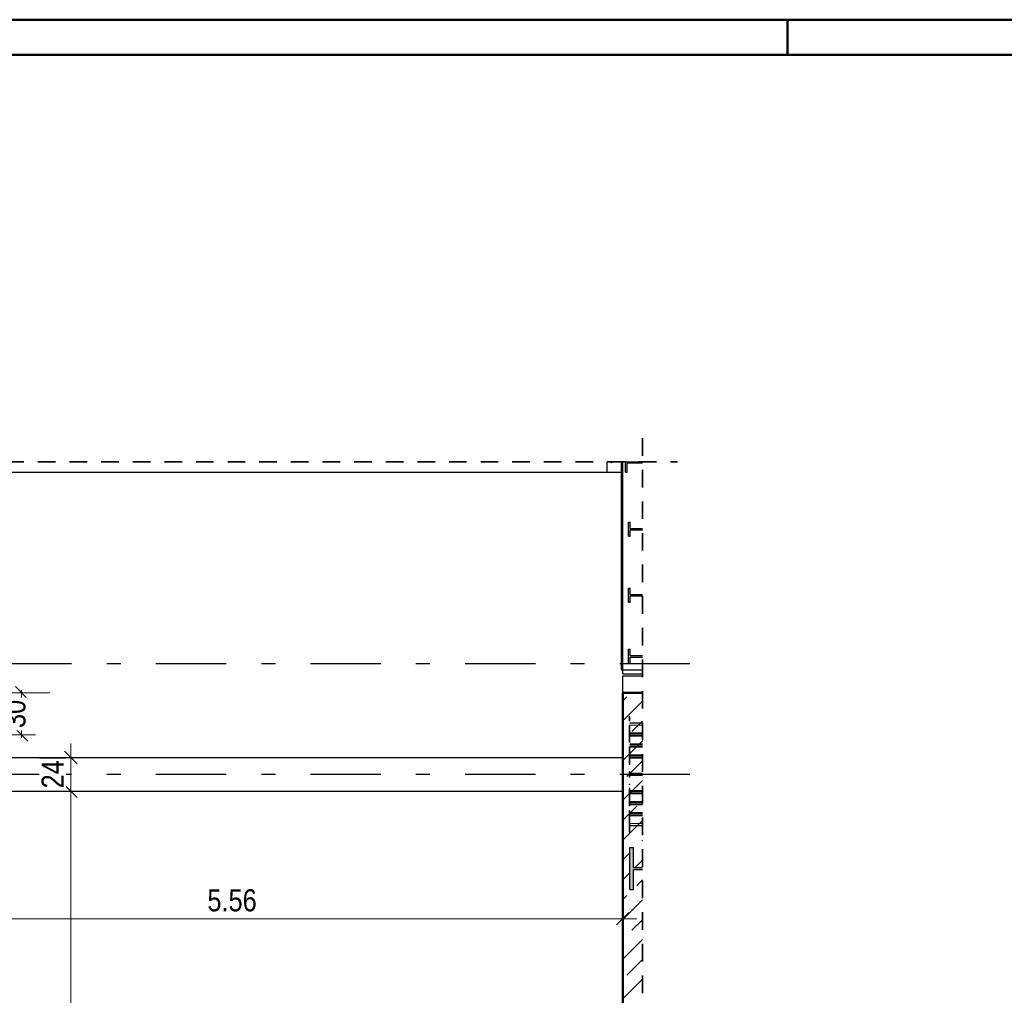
# Model space of a CAD drawing. Header units: millimetres. Extents: x -13 to 146, y -13 to 60.
# Tile 152 of 170: x 55.54 to 62.54, y 35.1 to 42.05. Entities that reach past the tile are written whole.
import ezdxf

# ---------------------------------------------------------------- set-up
doc = ezdxf.new("R2010")
doc.units = ezdxf.units.MM
doc.linetypes.add('DASHDOTX2', pattern=[2, 1, -0.5, 0, -0.5])
doc.linetypes.add('HIDDEN', pattern=[0.375, 0.25, -0.125])
for name, color, linetype, lineweight in [('Achsen', 7, 'Continuous', 20), ('Geschnittene Kanten', 7, 'Continuous', 20), ('Schraffuren', 7, 'Continuous', 20), ('WPG_Lüftung Durchbrüche', 7, 'Continuous', 20)]:
    doc.layers.add(name, color=color, linetype=linetype, lineweight=lineweight)
doc.styles.add('Arial Narrow', font='ARIALN.TTF')
doc.dimstyles.new('Arch_Strakon_dimstyle', dxfattribs={"dimtxt": 11.25, "dimasz": 1, "dimexe": 1.25, "dimexo": 0.0625, "dimgap": 1, "dimtad": 0, "dimdec": 5, "dimzin": 12, "dimdsep": 46, "dimtxsty": 'Arial Narrow', "dimblk": 'Arrowhead_Tick', "dimsah": 1, "dimcen": 0, "dimse1": 1, "dimse2": 1, "dimclrd": 6, "dimclrt": 3, "dimazin": 0, "dimtfac": 1, "dimtdec": 4, "dimtmove": 0, "dimatfit": 3, "dimldrblk": 'NONE', "dimfxl": 1, "dimtvp": 1, "dimtolj": 1, "dimtzin": 0, "dimlwd": 13, "dimarcsym": 2})

# ---------------------------------------------------------------- blocks, each defined once
blk = doc.blocks.new('Arrowhead_Tick')
at = {"color": 0, "linetype": 'Continuous', "lineweight": -2}
for p, q in [((0, 20), (0, -10)), ((-1, 0), (0, 0)), ((10, 0), (0, 0))]:
    blk.add_line(p, q, dxfattribs=at)
at = {"color": 2, "linetype": 'Continuous', "lineweight": 35}
blk.add_line((4.42, 4.42), (-4.42, -4.42), dxfattribs=at)
blk = doc.blocks.new('*D218')
at = {"color": 6, "linetype": 'Continuous', "lineweight": 13}
blk.add_line((54.2776, 35.65), (59.8176, 35.65), dxfattribs=at)
at = {"layer": 'Defpoints', "color": 0}
for p in [(54.2676, 36.7981), (59.8276, 36.7981), (59.8276, 35.65)]:
    blk.add_point(p, dxfattribs=at)
at = {"color": 6, "lineweight": 13, "xscale": 0.01, "yscale": 0.01, "zscale": 0.01}
blk.add_blockref('Arrowhead_Tick', (59.8276, 35.65), dxfattribs=at)
at = {"color": 6, "lineweight": 13, "xscale": 0.01, "yscale": 0.01, "zscale": 0.01, "rotation": 180}
blk.add_blockref('Arrowhead_Tick', (54.2676, 35.65), dxfattribs=at)
at = {"color": 2, "lineweight": 35, "insert": (57.0476, 35.7804), "char_height": 0.1575, "attachment_point": 5, "style": 'Arial Narrow', "bg_fill": 3, "box_fill_scale": 1.1, "bg_fill_color": 256, "bg_fill_true_color": 13158600, "bg_fill_transparency": 0}
blk.add_mtext('\\A1;5.56', dxfattribs=at)
blk = doc.blocks.new('_None')
blk = doc.blocks.new('*D393')
at = {"color": 6, "linetype": 'Continuous', "lineweight": 13}
blk.add_line((55.9, 29.6354), (55.9, 36.5481), dxfattribs=at)
at = {"layer": 'Defpoints', "color": 0}
for p in [(55.9, 36.5581), (59.8276, 36.5581), (59.8275, 29.6254)]:
    blk.add_point(p, dxfattribs=at)
at = {"color": 6, "lineweight": 13, "xscale": 0.01, "yscale": 0.01, "zscale": 0.01}
for p, rotation in [((55.9, 36.5581), 90), ((55.9, 29.6254), 270)]:
    blk.add_blockref('Arrowhead_Tick', p, dxfattribs=dict(at, rotation=rotation))
at = {"color": 2, "lineweight": 35, "insert": (55.7696, 33.0918), "char_height": 0.1575, "attachment_point": 5, "rotation": 90, "style": 'Arial Narrow', "bg_fill": 3, "box_fill_scale": 1.1, "bg_fill_color": 256, "bg_fill_true_color": 13158600, "bg_fill_transparency": 0}
blk.add_mtext('\\A1;6.93{\\A1;\\H.6x;\\S5;}', dxfattribs=at)
blk = doc.blocks.new('*D394')
at = {"color": 6, "linetype": 'Continuous', "lineweight": 13}
blk.add_line((55.9, 36.5681), (55.9, 36.7881), dxfattribs=at)
at = {"layer": 'Defpoints', "color": 0}
for p in [(59.8276, 36.7981), (59.8276, 36.5581)]:
    blk.add_point(p, dxfattribs=at)
at = {"color": 6, "lineweight": 13, "xscale": 0.01, "yscale": 0.01, "zscale": 0.01}
for p, rotation in [((55.9, 36.7981), 90), ((55.9, 36.5581), 270)]:
    blk.add_blockref('Arrowhead_Tick', p, dxfattribs=dict(at, rotation=rotation))
at = {"color": 2, "lineweight": 35, "insert": (55.7709, 36.6781), "char_height": 0.1575, "attachment_point": 5, "rotation": 90, "style": 'Arial Narrow', "bg_fill": 3, "box_fill_scale": 1.1, "bg_fill_color": 256, "bg_fill_true_color": 13158600, "bg_fill_transparency": 0}
blk.add_mtext('\\A1;24', dxfattribs=at)
at = {"layer": 'Defpoints', "color": 0}
blk.add_point((55.9, 36.7981), dxfattribs=at)
blk = doc.blocks.new('*D396')
at = {"color": 6, "linetype": 'Continuous', "lineweight": 13}
for p, q in [((55.55, 37.2681), (55.55, 37.2781)), ((55.55, 36.9581), (55.55, 37.2581)), ((55.55, 36.9481), (55.55, 36.9381))]:
    blk.add_line(p, q, dxfattribs=at)
at = {"layer": 'Defpoints', "color": 0}
for p in [(54.1576, 37.2581), (54.1576, 36.9581)]:
    blk.add_point(p, dxfattribs=at)
at = {"color": 6, "lineweight": 13, "xscale": 0.01, "yscale": 0.01, "zscale": 0.01}
for p, rotation in [((55.55, 37.2581), 270), ((55.55, 36.9581), 90)]:
    blk.add_blockref('Arrowhead_Tick', p, dxfattribs=dict(at, rotation=rotation))
at = {"color": 2, "lineweight": 35, "insert": (55.5, 37.1081), "char_height": 0.1575, "attachment_point": 5, "rotation": 90, "style": 'Arial Narrow', "bg_fill": 3, "box_fill_scale": 1.1, "bg_fill_color": 256, "bg_fill_true_color": 13158600, "bg_fill_transparency": 0}
blk.add_mtext('\\A1;30', dxfattribs=at)
at = {"layer": 'Defpoints', "color": 0}
blk.add_point((55.55, 37.2581), dxfattribs=at)

msp = doc.modelspace()

# ---------------------------------------------------------------- hatches: boundary and pattern name
at = {"layer": 'Schraffuren', "lineweight": 13, "true_color": 0x91ffff}
msp.add_hatch(color=131, dxfattribs=at).paths.add_polyline_path([(59.847552, 38.902943), (59.967552, 38.902943), (59.967552, 38.903139), (59.847552, 38.903139)])
at = {"layer": 'Schraffuren', "lineweight": 13, "true_color": 0x4682b4}
for points in [[(59.967552, 38.894443), (59.967552, 38.902943), (59.847552, 38.902943), (59.847552, 38.827943), (59.859052, 38.827943), (59.859052, 38.894443)], [(59.879251, 38.417593), (59.967552, 38.417593), (59.967552, 38.428593), (59.879251, 38.428593), (59.879251, 38.473093), (59.868251, 38.473093), (59.868251, 38.373093), (59.879251, 38.373093)], [(59.879251, 37.947593), (59.967552, 37.947593), (59.967552, 37.958593), (59.879251, 37.958593), (59.879251, 38.003093), (59.868251, 38.003093), (59.868251, 37.903093), (59.879251, 37.903093)], [(59.879251, 37.512593), (59.967552, 37.512593), (59.967552, 37.523593), (59.879251, 37.523593), (59.879251, 37.568093), (59.868251, 37.568093), (59.868251, 37.468093), (59.879251, 37.468093)], [(59.903545, 36.00109), (59.967552, 36.00109), (59.967552, 36.01509), (59.903545, 36.01509), (59.903545, 36.15809), (59.877545, 36.15809), (59.877545, 35.85809), (59.903545, 35.85809)]]:
    msp.add_hatch(color=145, dxfattribs=at).paths.add_polyline_path(points)
at = {"layer": 'Schraffuren', "lineweight": 13}
h = msp.add_hatch(dxfattribs=at)
h.set_pattern_fill('bB', color=6, scale=0.01, angle=45, style=0, pattern_type=2)
h.set_pattern_definition([(45, (0, 0), (-0.14142136, 0.14142136), [0.15, -0.1]), (45, (-0.07071, 0.07071), (-0.14142136, 0.14142136), [])])
h.paths.add_polyline_path([(59.827545, 22.945723), (59.967552, 22.945723), (59.967552, 36.00109), (59.903545, 36.00109), (59.903545, 35.85809), (59.877545, 35.85809), (59.877545, 36.15809), (59.903545, 36.15809), (59.903545, 36.01509), (59.967552, 36.01509), (59.967552, 37.258093), (59.827545, 37.258093)])

# ---------------------------------------------------------------- linework, layer by layer
at = {"color": 4, "linetype": 'Continuous', "lineweight": 50}
for p, q in [((80, 42.05), (0, 42.05)), ((79.75, 41.8), (1, 41.8)), ((59.827545, 37.258093), (59.967552, 37.258093))]:
    msp.add_line(p, q, dxfattribs=at)
at = {"color": 4, "linetype": 'Continuous', "lineweight": 50, "ltscale": 0.5}
msp.add_line((61, 42.05), (61, 41.8), dxfattribs=at)
at = {"color": 2, "linetype": 'HIDDEN', "lineweight": 35, "ltscale": 0.5}
for p, q in [((59.967552, 22.295723), (59.967552, 39.153139)), ((53.416551, 38.903139), (60.217552, 38.903139))]:
    msp.add_line(p, q, dxfattribs=at)
at = {"color": 6, "linetype": 'HIDDEN', "lineweight": 13, "ltscale": 0.5}
for p, q in [((59.829052, 38.902943), (59.829052, 38.903139)), ((59.881052, 38.902943), (59.881052, 38.903139)), ((59.881052, 38.894443), (59.881052, 38.902943)), ((59.894052, 38.902943), (59.894052, 38.903139)), ((59.894052, 38.894443), (59.894052, 38.902943)), ((59.872552, 37.088212), (59.872552, 37.089626)), ((59.872552, 37.089626), (59.877552, 37.089626)), ((59.872552, 37.059928), (59.872552, 37.088212)), ((59.872552, 37.088212), (59.877552, 37.088212)), ((59.877545, 37.088212), (59.877545, 37.089626)), ((59.877545, 37.059928), (59.877545, 37.088212)), ((59.872552, 37.061342), (59.877552, 37.061342)), ((59.872552, 36.904364), (59.872552, 37.059928)), ((59.872552, 37.059928), (59.877552, 37.059928)), ((59.877545, 36.904364), (59.877545, 37.059928)), ((59.877552, 37.044593), (59.967552, 37.044593)), ((59.877552, 37.043179), (59.967552, 37.043179)), ((59.877552, 37.028593), (59.967552, 37.028593)), ((59.877552, 37.027179), (59.967552, 37.027179)), ((59.877552, 36.972468), (59.967552, 36.972468)), ((59.877552, 36.965397), (59.967552, 36.965397)), ((59.877552, 36.956468), (59.967552, 36.956468)), ((59.877552, 36.949397), (59.967552, 36.949397)), ((59.877552, 36.894686), (59.967552, 36.894686)), ((59.877552, 36.887615), (59.967552, 36.887615)), ((59.877552, 36.878686), (59.967552, 36.878686)), ((59.877552, 36.871615), (59.967552, 36.871615))]:
    msp.add_line(p, q, dxfattribs=at)
at = {"layer": 'Achsen', "color": 3, "linetype": 'Continuous', "lineweight": 25}
for p, q in [((59.717552, 38.827943), (59.717552, 38.903139)), ((59.817552, 38.902943), (59.817552, 38.903139)), ((59.817552, 37.423093), (59.817552, 38.902943)), ((59.817552, 38.902943), (59.829052, 38.902943)), ((59.829052, 37.423093), (59.829052, 38.902943)), ((59.829052, 38.902943), (59.847552, 38.902943)), ((54.066551, 38.827943), (59.717552, 38.827943)), ((59.717552, 38.827943), (59.817552, 38.827943)), ((59.817552, 37.423093), (59.827552, 37.423093)), ((59.827545, 37.393093), (59.827545, 37.423093)), ((59.827552, 37.423093), (59.967552, 37.423093)), ((59.827545, 37.258093), (59.827545, 37.378093)), ((59.827552, 37.393093), (59.967552, 37.393093)), ((59.827552, 37.378093), (59.967552, 37.378093))]:
    msp.add_line(p, q, dxfattribs=at)
at = {"layer": 'Achsen', "color": 3, "linetype": 'DASHDOTX2', "lineweight": 25, "ltscale": 0.5}
for p, q in [((52.105878, 37.46809), (60.38045, 37.46809)), ((52.105878, 36.67809), (60.38045, 36.67809))]:
    msp.add_line(p, q, dxfattribs=at)
at = {"layer": 'Achsen', "color": 3, "linetype": 'Continuous', "lineweight": 25}
msp.add_arc((59.747552, 38.902943), 0.0065, 178.2734599, 1.7265401, dxfattribs=at)
at = {"layer": 'Geschnittene Kanten', "color": 3, "linetype": 'Continuous', "lineweight": 25}
for p, q in [((59.847552, 38.902943), (59.847552, 38.903139)), ((59.847552, 38.827943), (59.847552, 38.902943)), ((59.847552, 38.902943), (59.967552, 38.902943)), ((59.859052, 38.827943), (59.859052, 38.894443)), ((59.859052, 38.894443), (59.967552, 38.894443)), ((59.847552, 38.827943), (59.859052, 38.827943)), ((59.868251, 38.373093), (59.868251, 38.473093)), ((59.868251, 38.473093), (59.879251, 38.473093)), ((59.879251, 38.428593), (59.879251, 38.473093)), ((59.879251, 38.428593), (59.967552, 38.428593)), ((59.879251, 38.373093), (59.879251, 38.417593)), ((59.879251, 38.417593), (59.967552, 38.417593)), ((59.868251, 38.373093), (59.879251, 38.373093)), ((59.868251, 37.903093), (59.868251, 38.003093)), ((59.868251, 38.003093), (59.879251, 38.003093)), ((59.879251, 37.958593), (59.879251, 38.003093)), ((59.868251, 37.903093), (59.879251, 37.903093)), ((59.879251, 37.958593), (59.967552, 37.958593)), ((59.879251, 37.903093), (59.879251, 37.947593)), ((59.879251, 37.947593), (59.967552, 37.947593)), ((59.868251, 37.468093), (59.868251, 37.568093)), ((59.868251, 37.568093), (59.879251, 37.568093)), ((59.879251, 37.523593), (59.879251, 37.568093)), ((59.879251, 37.523593), (59.967552, 37.523593)), ((59.879251, 37.468093), (59.879251, 37.512593)), ((59.879251, 37.512593), (59.967552, 37.512593)), ((59.868251, 37.468093), (59.879251, 37.468093))]:
    msp.add_line(p, q, dxfattribs=at)
at = {"layer": 'WPG_Lüftung Durchbrüche', "color": 9, "linetype": 'Continuous', "lineweight": 0}
msp.add_circle((59.967552, 38.903139), 0.00111, dxfattribs=at)

# ---------------------------------------------------------------- next in the draw order: dimensions: what is measured, and where the dimension line sits
at = {"lineweight": 35}
dim = msp.add_linear_dim(base=(59.827552, 35.65), p1=(54.267552, 36.79809), p2=(59.827552, 36.79809), text='5.56', dimstyle='Arch_Strakon_dimstyle', override={"dimscale": 0.01, "dimtxt": 15.75, "dimasz": 1, "dimgap": 5, "dimtad": 1, "dimjust": 0, "dimtih": 0, "dimtoh": 0, "dimdec": 5, "dimdsep": 46, "dimtxsty": 'Arial Narrow', "dimclrd": 6, "dimclrt": 2, "dimtix": 1, "dimtofl": 255, "dimtmove": 0, "dimatfit": 2, "dimfxl": 0, "dimfxlon": 0, "dimtvp": 31.746032, "dimtfill": 1, "dimtfillclr": 7, "dimlwd": 13}, dxfattribs=at)
dim.commit()
dim.dimension.update_dxf_attribs({"geometry": '*D218', "text_midpoint": (57.047552, 35.65), "dimtype": 160})

# ---------------------------------------------------------------- next in the draw order: linework, layer by layer
at = {"color": 6, "linetype": 'HIDDEN', "lineweight": 13, "ltscale": 0.5}
for p, q in [((59.872552, 36.748801), (59.872552, 36.904364)), ((59.877545, 36.748801), (59.877545, 36.904364)), ((59.877552, 36.816905), (59.967552, 36.816905)), ((59.877552, 36.809834), (59.967552, 36.809834)), ((59.877552, 36.800905), (59.967552, 36.800905)), ((59.877552, 36.793834), (59.967552, 36.793834)), ((59.872552, 36.778499), (59.877552, 36.778499)), ((59.872552, 36.777085), (59.877552, 36.777085)), ((59.872552, 36.750215), (59.877552, 36.750215)), ((59.872552, 36.748801), (59.877552, 36.748801)), ((59.872552, 36.65809), (59.872552, 36.69809)), ((59.872552, 36.69809), (59.877552, 36.69809)), ((59.872552, 36.65809), (59.877552, 36.65809)), ((59.877545, 36.65809), (59.877545, 36.69809)), ((59.877552, 36.68609), (59.967552, 36.68609)), ((59.877552, 36.67009), (59.967552, 36.67009)), ((59.872552, 36.605965), (59.872552, 36.607379)), ((59.872552, 36.607379), (59.877552, 36.607379)), ((59.872552, 36.450402), (59.872552, 36.605965)), ((59.872552, 36.605965), (59.877552, 36.605965)), ((59.872552, 36.579095), (59.877552, 36.579095)), ((59.872552, 36.577681), (59.877552, 36.577681)), ((59.877545, 36.605965), (59.877545, 36.607379)), ((59.877545, 36.450402), (59.877545, 36.605965)), ((59.877552, 36.562346), (59.967552, 36.562346)), ((59.877552, 36.555275), (59.967552, 36.555275)), ((59.877552, 36.546346), (59.967552, 36.546346)), ((59.877552, 36.539275), (59.967552, 36.539275)), ((59.872552, 36.294838), (59.872552, 36.450402)), ((59.877545, 36.294838), (59.877545, 36.450402)), ((59.877552, 36.484565), (59.967552, 36.484565)), ((59.877552, 36.477493), (59.967552, 36.477493)), ((59.877552, 36.468565), (59.967552, 36.468565)), ((59.877552, 36.461493), (59.967552, 36.461493)), ((59.877552, 36.406783), (59.967552, 36.406783)), ((59.877552, 36.399712), (59.967552, 36.399712)), ((59.877552, 36.390783), (59.967552, 36.390783)), ((59.877552, 36.383712), (59.967552, 36.383712)), ((59.872552, 36.296252), (59.877552, 36.296252)), ((59.872552, 36.266554), (59.872552, 36.294838)), ((59.872552, 36.294838), (59.877552, 36.294838)), ((59.877545, 36.266554), (59.877545, 36.294838)), ((59.877552, 36.329001), (59.967552, 36.329001)), ((59.877552, 36.327587), (59.967552, 36.327587)), ((59.877552, 36.313001), (59.967552, 36.313001)), ((59.877552, 36.311587), (59.967552, 36.311587)), ((59.872552, 36.267968), (59.877552, 36.267968)), ((59.872552, 36.266554), (59.877552, 36.266554))]:
    msp.add_line(p, q, dxfattribs=at)
at = {"layer": 'Geschnittene Kanten', "color": 3, "linetype": 'Continuous', "lineweight": 25}
for p, q in [((59.877545, 35.85809), (59.877545, 36.15809)), ((59.877545, 36.15809), (59.903545, 36.15809)), ((59.903545, 36.01509), (59.903545, 36.15809)), ((59.903545, 36.01509), (59.967552, 36.01509)), ((59.903545, 35.85809), (59.903545, 36.00109)), ((59.903545, 36.00109), (59.967552, 36.00109)), ((59.877545, 35.85809), (59.903545, 35.85809))]:
    msp.add_line(p, q, dxfattribs=at)

# ---------------------------------------------------------------- next in the draw order: dimensions: what is measured, and where the dimension line sits
at = {"lineweight": 35}
dim = msp.add_linear_dim(base=(55.9, 36.55809), p1=(59.827545, 29.62543), p2=(59.827552, 36.55809), angle=90, text='6.93{\\A1;\\H.6x;\\S5;}', dimstyle='Arch_Strakon_dimstyle', override={"dimscale": 0.01, "dimtxt": 15.75, "dimasz": 1, "dimgap": 5, "dimtad": 1, "dimjust": 0, "dimtih": 0, "dimtoh": 0, "dimdec": 5, "dimdsep": 46, "dimtxsty": 'Arial Narrow', "dimclrd": 6, "dimclrt": 2, "dimtix": 1, "dimtofl": 255, "dimtmove": 0, "dimatfit": 2, "dimfxl": 0, "dimfxlon": 0, "dimtvp": 31.746032, "dimtfill": 1, "dimtfillclr": 7, "dimlwd": 13}, dxfattribs=at)
dim.commit()
dim.dimension.update_dxf_attribs({"geometry": '*D393', "text_midpoint": (55.9, 33.09176), "dimtype": 160})

# ---------------------------------------------------------------- next in the draw order: dimensions: what is measured, and where the dimension line sits
dim = msp.add_linear_dim(base=(55.9, 36.79809), p1=(59.827552, 36.55809), p2=(59.827552, 36.79809), angle=90, text='24', dimstyle='Arch_Strakon_dimstyle', override={"dimscale": 0.01, "dimtxt": 15.75, "dimasz": 1, "dimgap": 5, "dimtad": 1, "dimjust": 0, "dimtih": 0, "dimtoh": 0, "dimdec": 5, "dimdsep": 46, "dimtxsty": 'Arial Narrow', "dimclrd": 6, "dimclrt": 2, "dimtix": 1, "dimtofl": 255, "dimtmove": 0, "dimatfit": 2, "dimfxl": 0, "dimfxlon": 0, "dimtvp": 31.746032, "dimtfill": 1, "dimtfillclr": 7, "dimlwd": 13}, dxfattribs=at)
dim.commit()
dim.dimension.update_dxf_attribs({"geometry": '*D394', "text_midpoint": (55.9, 36.67809), "dimtype": 160})

# ---------------------------------------------------------------- next in the draw order: linework, layer by layer
at = {"color": 4, "linetype": 'Continuous', "lineweight": 50}
msp.add_line((59.827545, 29.62543), (59.827545, 37.258093), dxfattribs=at)
at = {"layer": 'Achsen', "color": 3, "linetype": 'Continuous', "lineweight": 25}
for p, q in [((54.267552, 36.79809), (59.827552, 36.79809)), ((54.267552, 36.55809), (59.827552, 36.55809))]:
    msp.add_line(p, q, dxfattribs=at)

# ---------------------------------------------------------------- next in the draw order: dimensions: what is measured, and where the dimension line sits
at = {"lineweight": 35}
dim = msp.add_linear_dim(base=(55.55, 37.258093), p1=(54.157551, 36.958093), p2=(54.157551, 37.258093), angle=90, text='30', dimstyle='Arch_Strakon_dimstyle', override={"dimscale": 0.01, "dimtxt": 15.75, "dimasz": 1, "dimgap": 5, "dimtad": 0, "dimjust": 0, "dimtih": 0, "dimtoh": 0, "dimdec": 5, "dimdsep": 46, "dimtxsty": 'Arial Narrow', "dimclrd": 6, "dimclrt": 2, "dimtix": 0, "dimtofl": 255, "dimtmove": 2, "dimatfit": 2, "dimfxl": 0, "dimfxlon": 0, "dimtvp": 31.746032, "dimtfill": 1, "dimtfillclr": 7, "dimlwd": 13}, dxfattribs=at)
dim.commit()
dim.dimension.update_dxf_attribs({"geometry": '*D396', "text_midpoint": (55.5, 37.108092), "dimtype": 160})

doc.saveas('drawing.dxf')
